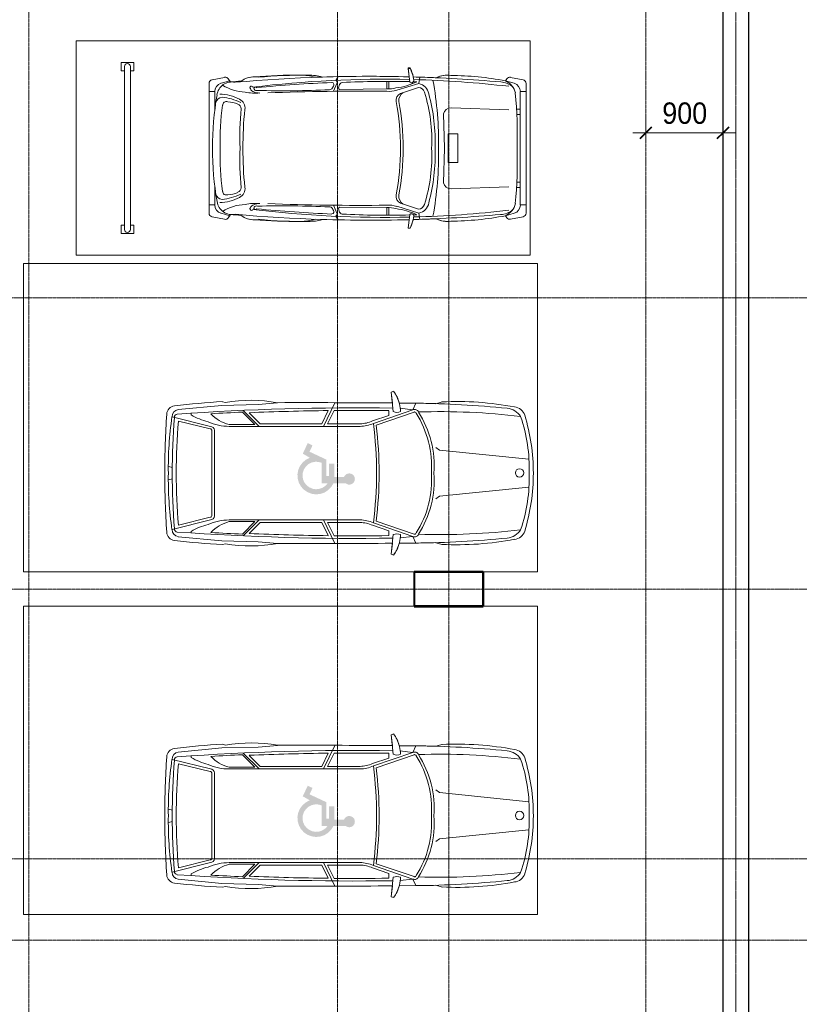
# Model space of a CAD drawing. Header units: millimetres. Extents: x 5617 to 112254, y 7718 to 133720.
# Tile 10 of 82: x 37094 to 46192, y 65952 to 77448. Entities that reach past the tile are written whole.
import ezdxf

# ---------------------------------------------------------------- set-up
doc = ezdxf.new("R2010")
doc.units = ezdxf.units.MM
for name, pattern in [('ADSK_Линия сетки', [25, 20, -2.5, 0, -2.5]), ('Линия сетки', [25, 20, -2.5, 0, -2.5]), ('Осевая', [14, 10, -2, 0, -2])]:
    doc.linetypes.add(name, pattern=pattern)
for name, color, linetype, lineweight in [('Кабельные лотки', 7, 'Continuous', 18), ('Осевая линия', 7, 'Осевая', 18), ('Оси', 7, 'Continuous', 9), ('Парковка', 7, 'Continuous', 18), ('Перекрытия', 7, 'Continuous', 18), ('Размеры', 7, 'Continuous', 9), ('Размеры-100', 7, 'Continuous', 9), ('Стены разрез', 7, 'Continuous', 40), ('Элементы узлов', 7, 'Continuous', 18)]:
    doc.layers.add(name, color=color, linetype=linetype, lineweight=lineweight)
doc.styles.add('Arial', font='arial.ttf', dxfattribs={"width": 0.9, "height": 250})
doc.dimstyles.new('Основной_2_5_мм_1', dxfattribs={"dimscale": 304.8, "dimtxt": 255.06485, "dimasz": 0.463911, "dimexe": 0.492126, "dimexo": 0.492126, "dimgap": 0.098425, "dimtad": 1, "dimdec": 0, "dimdsep": 46, "dimtxsty": 'Arial', "dimblk1": 'OBLIQUE', "dimblk2": 'OBLIQUE', "dimsah": 1, "dimcen": 0.09, "dimdle": 0.492126, "dimazin": 2, "dimtfac": 1, "dimtdec": 4, "dimtix": 1, "dimtmove": 0, "dimatfit": 3, "dimfxl": 1, "dimtvp": 1, "dimtolj": 1, "dimtzin": 0, "dimlwd": 20, "dimlwe": 20, "dimarcsym": 2})

# ---------------------------------------------------------------- blocks, each defined once
blk = doc.blocks.new('199_Парковочные места 3 класса и МГН - МГН-5640768-МКСС_LB01_-7_650__Кабельные конструкции_Лотки_2')
at = {"layer": 'Парковка'}
h = blk.add_hatch(color=256, dxfattribs=at)
h.paths.add_polyline_path([(906, 2584), (912, 2533), (928, 2485), (956, 2442), (992, 2407), (1036, 2380), (1036, 2239), (1027, 2225), (1021, 2209), (1020, 2193), (1023, 2176), (1030, 2161), (1041, 2148), (1054, 2139), (1069, 2133), (1086, 2131), (1102, 2133), (1118, 2139), (1131, 2149), (1141, 2162), (1148, 2177), (1151, 2194), (1149, 2210), (1144, 2226), (1134, 2240), (1122, 2251), (1107, 2258), (1107, 2372), (1264, 2372), (1264, 2434), (1119, 2434), (1119, 2465), (1313, 2465), (1404, 2660), (1478, 2625), (1505, 2681), (1381, 2739), (1334, 2657), (1311, 2702), (1278, 2741), (1237, 2772), (1191, 2792), (1140, 2801), (1090, 2798), (1041, 2784), (996, 2759), (959, 2724), (931, 2682), (913, 2634), (907, 2592)])
h.paths.add_polyline_path([(966, 2587), (972, 2626), (989, 2663), (1013, 2695), (1045, 2720), (1082, 2736), (1122, 2742), (1162, 2738), (1200, 2724), (1233, 2701), (1260, 2671), (1278, 2635), (1287, 2592), (1285, 2555), (1274, 2517), (1036, 2517), (1036, 2448), (1006, 2475), (983, 2509), (970, 2547)])
at = {"layer": 'Парковка', "color": 253, "true_color": 0xaaaaaa}
for p, q in [((3600, 6000), (0, 6000)), ((0, 6000), (0, 0)), ((3600, 0), (3600, 6000)), ((0, 0), (3600, 0))]:
    blk.add_line(p, q, dxfattribs=at)
at = {"layer": 'Элементы узлов', "color": 253, "true_color": 0xaaaaaa}
for p, q in [((608, 3817), (496, 4265)), ((1088, 4261), (1077, 4307)), ((1220, 4261), (1231, 4307)), ((1700, 3817), (1812, 4265)), ((412, 4192), (363, 3682)), ((638, 3820), (546, 4189)), ((1670, 3820), (1762, 4189)), ((1896, 4192), (1945, 3682)), ((474, 4042), (455, 4042)), ((1833, 4042), (1853, 4042)), ((1154, 3801), (654, 3801)), ((1154, 3801), (1654, 3801)), ((363, 3682), (353, 3260)), ((1154, 3771), (654, 3771)), ((1154, 3771), (1654, 3771)), ((1945, 3682), (1954, 3260)), ((319, 3676), (328, 3642)), ((328, 3642), (319, 3676)), ((588, 3297), (588, 3598)), ((608, 2069), (608, 3598)), ((1700, 2069), (1700, 3598)), ((1720, 3297), (1720, 3598)), ((1988, 3676), (1979, 3642)), ((1988, 3676), (1979, 3642)), ((608, 3249), (422, 3435)), ((588, 3297), (442, 3443)), ((578, 3237), (449, 3366)), ((1700, 3249), (1886, 3435)), ((1720, 3297), (1866, 3443)), ((1730, 3237), (1859, 3366)), ((353, 3260), (332, 3033)), ((578, 2516), (578, 3237)), ((1730, 2516), (1730, 3237)), ((1954, 3260), (1976, 3033)), ((608, 2497), (332, 2363)), ((578, 2449), (423, 2374)), ((578, 2516), (424, 2441)), ((578, 2069), (578, 2449)), ((1700, 2497), (1976, 2363)), ((1730, 2516), (1884, 2441)), ((1730, 2069), (1730, 2449)), ((1730, 2449), (1884, 2374)), ((415, 1453), (573, 1914)), ((443, 1440), (593, 1881)), ((480, 1736), (545, 1925)), ((1865, 1440), (1714, 1881)), ((1892, 1453), (1735, 1914)), ((1827, 1736), (1763, 1925)), ((480, 1736), (425, 1736)), ((1827, 1736), (1883, 1736)), ((198, 1678), (208, 1707)), ((198, 1678), (208, 1707)), ((208, 1707), (436, 1683)), ((208, 1707), (335, 1693)), ((336, 1612), (338, 1418)), ((338, 1418), (336, 1612)), ((2100, 1707), (1872, 1683)), ((1972, 1612), (1970, 1418)), ((1972, 1612), (1970, 1418)), ((1972, 1693), (2100, 1707)), ((2110, 1678), (2100, 1707)), ((2100, 1707), (2110, 1678)), ((415, 1453), (397, 1605)), ((1892, 1453), (1911, 1605)), ((415, 1453), (338, 1418)), ((1892, 1453), (1970, 1418)), ((322, 1114), (342, 1185)), ((322, 1114), (342, 1185)), ((853, 1186), (884, 1142)), ((1455, 1186), (1424, 1142)), ((1985, 1114), (1965, 1185)), ((1965, 1185), (1985, 1114)), ((884, 1142), (990, 99)), ((1424, 1142), (1318, 99))]:
    blk.add_line(p, q, dxfattribs=at)
blk.add_circle((1156, 208), 49.6, dxfattribs=at)
for centre, radius, start, end in [((471, 4224), 103, 93.6407, 173.1165), ((471, 4224), 103, 93.6407, 173.1165), ((493, 4184), 81.1, 87.5771, 174.3071), ((1150, -6442), 10791, 89.9787, 93.6407), ((1150, -6442), 10791, 89.9787, 93.6407), ((1085, 180), 4128, 89.0501, 98.2092), ((1154, -3792), 8054, 85.3719, 94.6281), ((1158, -6442), 10791, 86.3593, 90.0213), ((1158, -6442), 10791, 86.3593, 90.0213), ((1222, 180), 4128, 81.7908, 90.9499), ((1815, 4184), 81.1, 5.6929, 92.4229), ((1837, 4224), 103, 6.8835, 86.3593), ((1837, 4224), 103, 6.8835, 86.3593), ((9106, 3182), 8801, 173.1165, 176.7833), ((9106, 3182), 8801, 173.1165, 176.7833), ((29900, 2118), 29508, 175.9457, 180.8366), ((500, 4202), 33.8, 82.905, 175.9457), ((1154, -2689), 6905, 84.9489, 95.0511), ((1808, 4202), 33.8, 4.0543, 97.095), ((-27592, 2118), 29508, 359.1634, 4.0543), ((-6798, 3182), 8801, 3.2167, 6.8835), ((-6798, 3182), 8801, 3.2167, 6.8835), ((-203, 3648), 783, 14.4186, 30.1446), ((2511, 3648), 783, 149.8554, 165.5814), ((29900, 2118), 29488, 176.7104, 177.4243), ((170, 3492), 431, 14.2603, 47.5583), ((4, 3598), 603, 359.9999, 24.0001), ((654, 3817), 46.1, 180, 270), ((654, 3817), 16.1, 170.2127, 270), ((1654, 3817), 16.1, 270, 9.7873), ((1654, 3817), 46.1, 270, 360), ((2303, 3598), 603, 155.9999, 180.0001), ((2138, 3492), 431, 132.4417, 165.7397), ((-27592, 2118), 29488, 2.5757, 3.2896), ((2098, 3346), 1794, 170.5335, 190.0508), ((2098, 3346), 1794, 170.5335, 190.0508), ((210, 3346), 1794, 349.9492, 9.4665), ((210, 3346), 1794, 349.9492, 9.4665), ((29900, 2118), 29478, 177.5739, 179.3716), ((-27592, 2118), 29478, 0.6284, 2.4261), ((122195, 2694), 121864, 179.84038, 180.47042), ((122195, 2694), 121864, 179.84038, 180.47042), ((-119887, 2694), 121864, 359.52958, 0.15962), ((-119887, 2694), 121864, 359.52958, 0.15962), ((29900, 2118), 29478, 179.5021, 180.7418), ((-27592, 2118), 29478, 359.2582, 0.4979), ((208, 2078), 370, 335.614, 358.6829), ((2100, 2078), 370, 181.3171, 204.386), ((208, 2078), 400, 335.8269, 358.7333), ((2100, 2078), 400, 181.2667, 204.1731), ((1154, 6445), 4567, 262.6911, 277.3091), ((1154, 6445), 4597, 262.9967, 277.0036), ((446, 2020), 422, 234.0334, 268.6551), ((446, 2020), 422, 234.0334, 254.9198), ((344, 1640), 101, 335.1844, 24.8156), ((1964, 1640), 101, 155.1844, 204.8156), ((1862, 2020), 422, 271.3449, 305.9666), ((1862, 2020), 422, 285.0802, 305.9666), ((12218, 1543), 11881, 180.5997, 185.7413), ((12218, 1543), 11881, 180.5997, 181.7231), ((455, 1432), 44.9, 152.0765, 249.8627), ((8258, 1141), 7822, 178.1805, 186.9391), ((455, 1432), 14.9, 145.3433, 249.8627), ((1072, 2380), 1175, 237.4377, 273.9819), ((1072, 2380), 1145, 237.4377, 274.0864), ((1235, 2380), 1145, 265.9136, 302.7696), ((1235, 2380), 1175, 266.0181, 302.5623), ((-5950, 1141), 7822, 353.0609, 1.8195), ((1853, 1432), 14.9, 280.8242, 34.6567), ((1853, 1432), 44.9, 290.1373, 27.9235), ((-9910, 1543), 11881, 354.2587, 359.4003), ((-9910, 1543), 11881, 358.2769, 359.4003), ((3891, 937), 3573, 177.157, 190.805), ((3891, 937), 3573, 177.157, 190.805), ((-1583, 937), 3573, 349.195, 2.843), ((-1583, 937), 3573, 349.195, 2.843), ((610, 376), 215, 185.7413, 236.8444), ((1697, 376), 215, 303.1556, 354.2587), ((517, 279), 137, 184.9335, 253.1284), ((517, 279), 137, 184.9335, 253.1284), ((1790, 279), 137, 286.8716, 355.0665), ((1790, 279), 137, 286.8716, 355.0665), ((1154, 2377), 2329, 253.1284, 269.9999), ((1154, 2377), 2329, 253.1284, 269.9999), ((1078, 1869), 1772, 250.7131, 272.4464), ((1229, 1869), 1772, 267.5536, 289.2869), ((1154, 2377), 2329, 270.0001, 286.8716), ((1154, 2377), 2329, 270.0001, 286.8716)]:
    blk.add_arc(centre, radius, start, end, dxfattribs=at)
blk = doc.blocks.new('199_Парковочные места 3 класса и МГН - Малый класс-4755746-МКСС_LB01_-7_650__Кабельные конструкции_Лотки_2')
at = {"layer": 'Парковка', "color": 253, "true_color": 0xaaaaaa}
for p, q in [((0, -5300), (0, 0)), ((0, 0), (2500, 0)), ((2500, 0), (2500, -5300)), ((250, -4625), (250, -4775)), ((250, -4625), (350, -4625)), ((300, -4665), (2200, -4665)), ((350, -4625), (350, -4665)), ((2150, -4625), (2150, -4665)), ((2150, -4625), (2250, -4625)), ((2250, -4625), (2250, -4775)), ((250, -4775), (350, -4775)), ((300, -4735), (2200, -4735)), ((350, -4735), (350, -4775)), ((2150, -4735), (2150, -4775)), ((2150, -4775), (2250, -4775)), ((2500, -5300), (0, -5300))]:
    blk.add_line(p, q, dxfattribs=at)
for centre, start, end in [((300, -4700), 90, 270), ((2200, -4700), 270, 90)]:
    blk.add_arc(centre, 35, start, end, dxfattribs=at)
at = {"layer": 'Элементы узлов', "color": 253, "true_color": 0xaaaaaa}
for p, q in [((425, -229), (454, -83)), ((454, -83), (425, -229)), ((2010, -48), (495, -48)), ((1253, -48), (496, -48)), ((592, -48), (592, -115)), ((592, -115), (1253, -115)), ((797, -115), (797, -159)), ((857, -156), (857, -115)), ((2010, -48), (1253, -48)), ((1253, -115), (1915, -115)), ((1650, -156), (1650, -115)), ((1710, -115), (1710, -159)), ((1915, -115), (1915, -48)), ((2082, -229), (2053, -83)), ((2082, -229), (2053, -83)), ((495, -188), (466, -289)), ((2012, -188), (2041, -289)), ((466, -289), (443, -274)), ((443, -274), (466, -289)), ((803, -249), (780, -923)), ((1704, -249), (1726, -923)), ((2041, -289), (2064, -274)), ((2041, -289), (2064, -274)), ((1085, -843), (1253, -843)), ((1085, -956), (1085, -843)), ((1253, -843), (1421, -843)), ((1421, -843), (1421, -956)), ((1253, -998), (850, -1010)), ((1253, -956), (1085, -956)), ((1421, -956), (1253, -956)), ((1656, -1010), (1253, -998)), ((423, -1287), (498, -1300)), ((477, -1322), (476, -1362)), ((498, -1300), (575, -1558)), ((612, -1513), (543, -1304)), ((1894, -1513), (1964, -1304)), ((2009, -1300), (1931, -1558)), ((2084, -1287), (2009, -1300)), ((2029, -1322), (2030, -1361)), ((313, -1401), (313, -1423)), ((313, -1423), (419, -1411)), ((320, -1402), (320, -1423)), ((320, -1423), (480, -1405)), ((2187, -1423), (2026, -1405)), ((2088, -1412), (2187, -1423)), ((2187, -1401), (2187, -1423)), ((2187, -1423), (2187, -1401)), ((560, -1651), (472, -1651)), ((560, -1672), (472, -1672)), ((568, -2226), (560, -1672)), ((1939, -2226), (1946, -1672)), ((1946, -1651), (2035, -1651)), ((1946, -1672), (2035, -1672)), ((417, -2240), (460, -2267)), ((497, -2255), (588, -2294)), ((2010, -2255), (1919, -2294)), ((2090, -2240), (2047, -2267)), ((479, -3497), (443, -3523)), ((466, -3507), (443, -3523)), ((495, -3608), (466, -3507)), ((2012, -3608), (2041, -3507)), ((2064, -3523), (2027, -3497)), ((2041, -3507), (2064, -3523)), ((425, -3567), (454, -3713)), ((425, -3567), (454, -3713)), ((2082, -3567), (2053, -3713)), ((2053, -3713), (2082, -3567)), ((1253, -3748), (496, -3748)), ((496, -3748), (2010, -3748)), ((592, -3681), (592, -3748)), ((817, -3681), (592, -3681)), ((2010, -3748), (1253, -3748)), ((1690, -3681), (1915, -3681)), ((1915, -3681), (1915, -3748))]:
    blk.add_line(p, q, dxfattribs=at)
for centre, radius, start, end in [((496, -91), 43.3, 90.0007, 168.6944), ((497, -91), 43.3, 91.6966, 168.693), ((592, -215), 101, 90.0007, 164.126), ((1915, -215), 101, 15.8754, 90.0007), ((2010, -91), 43.3, 11.307, 90.0007), ((2010, -91), 43.3, 11.307, 90.0007), ((467, -238), 43.3, 168.6944, 235.6114), ((467, -238), 43.3, 168.693, 235.6099), ((658, -378), 212, 103.7494, 155.1332), ((699, -353), 220, 137.3412, 177.6463), ((1096, -5492), 5341, 88.3088, 95.2441), ((1411, -5492), 5341, 84.7574, 91.6926), ((1849, -378), 212, 24.8683, 76.252), ((1808, -353), 220, 2.3551, 42.6602), ((2039, -238), 43.3, 304.3901, 11.307), ((2039, -238), 43.3, 304.3901, 11.307), ((3902, -951), 3499, 169.0974, 179.6188), ((3902, -951), 3499, 169.096, 179.6174), ((18082, -1872), 17669, 175.0385, 178.3553), ((13211, -1700), 12764, 173.4754, 178.4619), ((-10704, -1701), 12764, 1.5396, 6.526), ((-15576, -1873), 17669, 1.6461, 4.9629), ((-1395, -951), 3499, 0.3826, 10.904), ((-1395, -951), 3499, 0.3826, 10.904), ((676, -969), 277, 171.383, 205.724), ((676, -969), 277, 171.3815, 207.1439), ((866, -926), 85.3, 178.1237, 259.668), ((1641, -926), 85.3, 280.3335, 1.8777), ((1830, -969), 277, 332.8561, 8.6185), ((1830, -969), 277, 334.2774, 8.6185), ((18082, -1873), 17669, 177.4791, 178.3491), ((1192, -5149), 4081, 89.1352, 100.3335), ((1152, -2963), 1815, 86.8047, 107.7761), ((1174, -3235), 2126, 87.8635, 105.1984), ((1315, -5149), 4081, 79.668, 90.8663), ((1333, -3235), 2126, 74.803, 92.138), ((1355, -2963), 1815, 72.2254, 93.1967), ((-15576, -1873), 17669, 1.6461, 2.5209), ((640, -1327), 145, 99.3009, 169.3924), ((613, -1304), 70.6, 102.5795, 180.5339), ((1867, -1326), 145, 10.6091, 80.7005), ((1893, -1303), 70.6, 359.4675, 77.4219), ((511, -1793), 438, 101.9085, 116.8041), ((517, -1793), 438, 99.3592, 116.8056), ((460, -1385), 28.5, 315.411, 119.3826), ((-289, -1677), 845, 7.5185, 24.835), ((2796, -1677), 845, 155.1665, 172.483), ((2046, -1385), 28.5, 60.6189, 224.5904), ((1989, -1793), 438, 63.1959, 80.6423), ((1989, -1793), 438, 63.1959, 77.1894), ((18082, -1873), 17669, 178.502, 182.0672), ((18082, -1872), 17669, 178.5058, 185.0968), ((13211, -1700), 12764, 178.6883, 186.9123), ((10682, -1664), 10210, 178.5509, 182.9751), ((700, -1418), 117, 212.8051, 274.1147), ((1223, -4094), 2611, 89.3415, 101.377), ((1283, -4094), 2611, 78.6245, 90.6599), ((1807, -1418), 117, 265.8867, 327.1963), ((-10704, -1701), 12764, 353.0892, 1.3132), ((-8175, -1664), 10210, 357.0263, 1.4505), ((-15576, -1873), 17669, 354.9046, 1.4956), ((-15576, -1873), 17669, 357.9328, 1.4956), ((184, -1661), 376, 358.4064, 14.6086), ((255, -1654), 334, 356.4661, 16.6947), ((695, -1476), 90.4, 203.656, 278.4266), ((1223, -4125), 2611, 89.3415, 101.377), ((1283, -4125), 2611, 78.6245, 90.6599), ((1812, -1476), 90.4, 261.5749, 336.3454), ((2251, -1653), 334, 163.3067, 183.5353), ((2322, -1661), 376, 165.3929, 181.595), ((26486, -2014), 25900, 179.2478, 182.3207), ((-23980, -2015), 25900, 357.6808, 0.7536), ((487, -2289), 35.2, 74.3716, 141.5452), ((507, -2197), 21.6, 171.5996, 240.7631), ((506, -2311), 19.4, 97.3067, 186.7162), ((552, -2148), 87.6, 230.2271, 267.5276), ((502, -2371), 79.2, 52.7304, 88.9012), ((553, -2221), 15.6, 252.6582, 342.1742), ((1954, -2221), 15.6, 197.8272, 287.3433), ((2005, -2371), 79.2, 91.1003, 127.271), ((1954, -2148), 87.6, 272.4738, 309.7743), ((2001, -2311), 19.4, 353.2852, 82.6948), ((2000, -2197), 21.6, 299.2383, 8.4018), ((2019, -2289), 35.2, 38.4562, 105.6298), ((16105, -1689), 15632, 182.2869, 185.5063), ((532, -2341), 37.8, 355.6278, 62.4663), ((-11190, -2888), 11772, 358.5752, 2.6508), ((13697, -2888), 11772, 177.3506, 181.4262), ((1975, -2341), 37.8, 117.5352, 184.3737), ((-13599, -1690), 15632, 354.4951, 357.7146), ((945, -2578), 545, 163.7515, 181.2099), ((945, -2672), 545, 162.7118, 181.2085), ((1562, -2672), 545, 358.7915, 17.2882), ((1562, -2578), 545, 358.7915, 16.25), ((5888, -2657), 5488, 179.3018, 185.3845), ((-3381, -2657), 5488, 354.6168, 0.6996), ((5888, -2751), 5488, 179.3004, 184.8727), ((-3381, -2751), 5488, 355.1273, 0.6996), ((681, -3219), 262, 169.5006, 219.0023), ((681, -3219), 262, 179.4789, 215.8546), ((556, -3205), 19.1, 122.8796, 296.9625), ((545, -3193), 35.5, 303.9994, 19.3114), ((447, -3159), 161, 336.0615, 0.8497), ((44, -3207), 566, 347.7689, 5.1023), ((2463, -3207), 566, 174.8991, 192.2326), ((2060, -3159), 161, 179.1517, 203.94), ((1962, -3193), 35.5, 160.6793, 236.002), ((1950, -3205), 19.1, 243.039, 57.1139), ((1826, -3219), 262, 321, 10.499), ((1826, -3219), 262, 324.1454, 0.5211), ((66, -3309), 531, 328.0408, 358.0386), ((545, -3253), 17.4, 107.9914, 313.3369), ((538, -3212), 57.2, 289.5317, 347.2219), ((782, -3441), 113, 80.7794, 153.7916), ((1211, 394), 3746, 263.7019, 270.6507), ((1296, 394), 3746, 269.3508, 276.2996), ((1725, -3441), 113, 26.2099, 99.222), ((2440, -3309), 531, 181.9628, 211.9606), ((1969, -3212), 57.2, 192.7795, 250.4697), ((1961, -3253), 17.4, 226.6645, 72.0021), ((18082, -1967), 17669, 184.5628, 184.969), ((655, -3481), 176, 167.4274, 261.9888), ((1135, -3631), 514, 152.118, 179.1742), ((1293, -3659), 640, 153.8817, 174.3872), ((999, -3534), 288, 154.5482, 179.0957), ((794, -3431), 59, 92.6959, 159.9342), ((1112, -414), 2975, 263.8141, 272.7227), ((1395, -414), 2975, 267.2788, 276.1873), ((1712, -3431), 59, 20.0672, 87.3055), ((1508, -3534), 288, 0.9058, 25.4532), ((1213, -3659), 640, 5.6142, 26.1197), ((1372, -3631), 514, 0.8272, 27.8835), ((1852, -3480), 176, 278.0126, 12.5715), ((-15576, -1967), 17669, 355.031, 355.4372), ((467, -3558), 43.3, 124.3901, 191.307), ((467, -3558), 43.3, 124.3886, 191.3056), ((752, -3545), 43.7, 159.4074, 268.4359), ((1755, -3545), 43.7, 271.5655, 20.594), ((2040, -3558), 43.3, 348.6944, 55.6114), ((2040, -3558), 43.3, 348.6944, 55.6114), ((592, -3581), 101, 195.8754, 270.0007), ((1272, 184), 3892, 260.5065, 269.7231), ((748, -3580), 93.4, 190.0439, 251.0772), ((1157, -692), 2926, 262.0059, 271.8778), ((1349, -692), 2926, 268.1236, 277.9956), ((1234, 184), 3892, 270.2783, 279.495), ((1759, -3580), 93.4, 288.9242, 349.9575), ((1915, -3581), 101, 270.0007, 344.126), ((496, -3705), 43.3, 191.307, 270.0007), ((496, -3705), 43.3, 191.3056, 270.0007), ((2010, -3705), 43.3, 270.0007, 348.6944), ((2010, -3705), 43.3, 270.0007, 348.6944)]:
    blk.add_arc(centre, radius, start, end, dxfattribs=at)
blk = doc.blocks.new('135_SLK_GD_AR_rvt-1-МКСС_LB01_-7_650__Кабельные конструкции_Лотки_2')
at = {"layer": 'Перекрытия', "color": 253, "true_color": 0xaaaaaa}
for p, q in [((62050, 70600), (62050, 71000)), ((62050, 71000), (62850, 71000)), ((62850, 71000), (62850, 70600)), ((62850, 70600), (62050, 70600))]:
    blk.add_line(p, q, dxfattribs=at)
at = {"layer": 'Стены разрез', "color": 253, "true_color": 0xaaaaaa}
for p, q in [((62050, 71002), (62048, 71002)), ((62048, 71002), (62048, 70598)), ((62852, 71002), (62050, 71002)), ((62050, 70600), (62050, 71000)), ((62050, 71000), (62850, 71000)), ((62850, 71000), (62850, 70600)), ((62852, 71000), (62852, 71002)), ((62852, 70598), (62852, 71000)), ((62048, 70598), (62050, 70598)), ((62850, 70600), (62050, 70600)), ((62050, 70598), (62850, 70598)), ((62850, 70598), (62852, 70598))]:
    blk.add_line(p, q, dxfattribs=at)
at = {"layer": 'Парковка', "color": 253, "lineweight": 18, "true_color": 0xaaaaaa}
for name, p, rotation in [('199_Парковочные места 3 класса и МГН - Малый класс-4755746-МКСС_LB01_-7_650__Кабельные конструкции_Лотки_2', (63400, 77200), 269.9999999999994), ('199_Парковочные места 3 класса и МГН - МГН-5640768-МКСС_LB01_-7_650__Кабельные конструкции_Лотки_2', (63485, 71000), 89.9999999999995), ('199_Парковочные места 3 класса и МГН - МГН-5640768-МКСС_LB01_-7_650__Кабельные конструкции_Лотки_2', (63485, 67000), 89.9999999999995)]:
    blk.add_blockref(name, p, dxfattribs=dict(at, rotation=rotation))
blk = doc.blocks.new('DIMBLOCK3-МКСС_LB01_-7_650__Кабельные конструкции_Лотки_2')
at = {"layer": 'Размеры-100', "lineweight": 20, "transparency": 16777216}
for p, q in [((44401, 76127), (44401, 76277)), ((45302, 76127), (45302, 76277)), ((44251, 76127), (45452, 76127)), ((44401, 76127), (44401, 76077)), ((45302, 76127), (45302, 76077))]:
    blk.add_line(p, q, dxfattribs=at)
at = {"layer": 'Размеры-100', "lineweight": 40, "transparency": 16777216}
for p, q in [((44401, 76127), (44331, 76056)), ((44401, 76127), (44472, 76198)), ((45302, 76127), (45231, 76056)), ((45302, 76127), (45372, 76198))]:
    blk.add_line(p, q, dxfattribs=at)
at = {"layer": 'Размеры-100', "color": 0, "lineweight": 20, "transparency": 16777216, "insert": (44593, 76482), "char_height": 250, "width": 621.57, "attachment_point": 1, "line_spacing_factor": 0.941778, "style": 'Arial'}
blk.add_mtext('900', dxfattribs=at)
blk = doc.blocks.new('_Oblique')
at = {"color": 0, "linetype": 'ByBlock', "lineweight": -2}
blk.add_line((-0.5, -0.5), (0.5, 0.5), dxfattribs=at)

msp = doc.modelspace()

# ---------------------------------------------------------------- linework, layer by layer
at = {"layer": 'Кабельные лотки', "color": 96, "true_color": 0x008000}
for p, q in [((45301.6, 59334.8), (45301.6, 77849.1)), ((45304.2, 59334.8), (45304.2, 77849.1)), ((45599.1, 59334.8), (45599.1, 77849.1)), ((45601.6, 59334.8), (45601.6, 77849.1))]:
    msp.add_line(p, q, dxfattribs=at)
at = {"layer": 'Осевая линия'}
msp.add_line((45451.6, 59334.8), (45451.6, 77849.1), dxfattribs=at)
at = {"layer": 'Оси', "linetype": 'Линия сетки'}
for p, q in [((37201.5, 51761.8), (37201.5, 89253.4)), ((40801.5, 51761.8), (40801.5, 89253.6)), ((42101.5, 51761.8), (42101.5, 89254.1)), ((44401.5, 51761.8), (44401.5, 89253.8))]:
    msp.add_line(p, q, dxfattribs=at)
at = {"layer": 'Оси', "linetype": 'ADSK_Линия сетки'}
for p, q in [((111113.7, 74200), (29634, 74200)), ((111113.7, 70800), (29634, 70800)), ((111113.7, 67650), (29634, 67650)), ((111113.7, 66700), (29634, 66700))]:
    msp.add_line(p, q, dxfattribs=at)

# ---------------------------------------------------------------- block references
at = {"lineweight": 5}
msp.add_blockref('135_SLK_GD_AR_rvt-1-МКСС_LB01_-7_650__Кабельные конструкции_Лотки_2', (-20348.5, 0), dxfattribs=at)

# ---------------------------------------------------------------- dimensions: what is measured, and where the dimension line sits
at = {"layer": 'Размеры', "lineweight": 20}
dim = msp.add_linear_dim(base=(45301.6, 76127), p1=(44401.5, 76227), p2=(45301.6, 76227), dimstyle='Основной_2_5_мм_1', override={"dimpost": '<>', "dimfxl": 900.181624}, dxfattribs=at)
dim.commit()
dim.dimension.update_dxf_attribs({"geometry": 'DIMBLOCK3-МКСС_LB01_-7_650__Кабельные конструкции_Лотки_2', "text_midpoint": (44851.5, 76284.7)})

doc.saveas('drawing.dxf')
